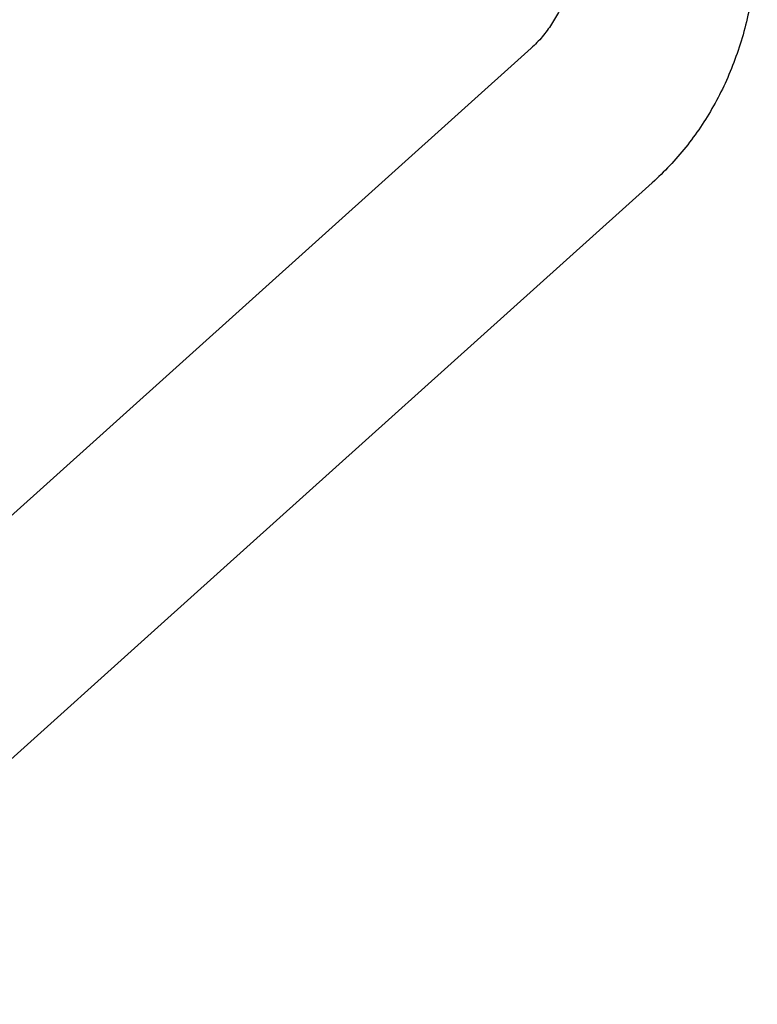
# Model space of a CAD drawing. Header units: millimetres. Extents: x -5775 to 84228, y -103402 to 6925.
# Tile 38 of 42: x 66126 to 66199, y -78076 to -77978. Entities that reach past the tile are written whole.
import ezdxf
from ezdxf.enums import TextEntityAlignment as Align

# ---------------------------------------------------------------- set-up
doc = ezdxf.new("R2010")
doc.units = ezdxf.units.MM
doc.header["$LTSCALE"] = 0.4
doc.layers.add('PI--XREF_Baukörper', color=252, linetype='Continuous', lineweight=18)
doc.layers.add('RLT 1', color=253, linetype='Continuous')
doc.styles.add('Arial', font='arial.ttf', dxfattribs={"width": 0.95, "height": 1.8})

# ---------------------------------------------------------------- blocks, each defined once
blk = doc.blocks.new('RLT1')
at = {"layer": 'RLT 1'}
for p, q in [((26176.434, -77980.707), (26127.595, -78024.629)), ((26188.47, -77994.091), (26139.631, -78038.013)), ((26127.595, -78024.629), (26104.924, -78045.017)), ((26139.631, -78038.013), (26097.589, -78075.823))]:
    blk.add_line(p, q, dxfattribs=at)
blk.add_arc((26185.458, -77990.741), 4.504, 311.96368, 316.46527, dxfattribs=at)
at = {"layer": 'RLT 1', "start_tangent": (0.668689, -0.743542), "end_tangent": (-0.743542, -0.668689)}
for points in [[(26183.284, -77931.509), (26185.429, -77934.016), (26187.445, -77936.623), (26189.323, -77939.317), (26191.052, -77942.085), (26192.628, -77944.922), (26194.043, -77947.813), (26195.287, -77950.742), (26196.359, -77953.708), (26197.248, -77956.686), (26197.95, -77959.664), (26198.465, -77962.641), (26198.784, -77965.58), (26198.909, -77968.477), (26198.84, -77971.328), (26198.58, -77974.093), (26198.132, -77976.774), (26197.498, -77979.369), (26196.689, -77981.847), (26195.712, -77984.205), (26194.566, -77986.451), (26193.262, -77988.569), (26191.81, -77990.548), (26190.21, -77992.391), (26188.47, -77994.091)], [(26169.9, -77943.545), (26171.467, -77945.377), (26172.936, -77947.276), (26174.299, -77949.23), (26175.548, -77951.231), (26176.675, -77953.259), (26177.676, -77955.304), (26178.546, -77957.355), (26179.28, -77959.392), (26179.878, -77961.409), (26180.34, -77963.393), (26180.664, -77965.325), (26180.854, -77967.208), (26180.911, -77969.024), (26180.837, -77970.763), (26180.633, -77972.433), (26180.299, -77974.022), (26179.831, -77975.537), (26179.221, -77976.972), (26178.463, -77978.316), (26177.541, -77979.563), (26176.434, -77980.707)]]:
    blk.add_spline(points, degree=3, dxfattribs=at)
at = {"layer": 'RLT 1', "ltscale": 10, "style": 'Arial'}
blk.add_attdef('TYP', text='', height=40, rotation=311.966, dxfattribs=at).set_placement((27302.245, -79589.468), align=Align.MIDDLE_CENTER)

msp = doc.modelspace()

# ---------------------------------------------------------------- block references
at = {"layer": 'PI--XREF_Baukörper'}
msp.add_blockref('RLT1', (40000, 0), dxfattribs=at)

doc.saveas('drawing.dxf')
